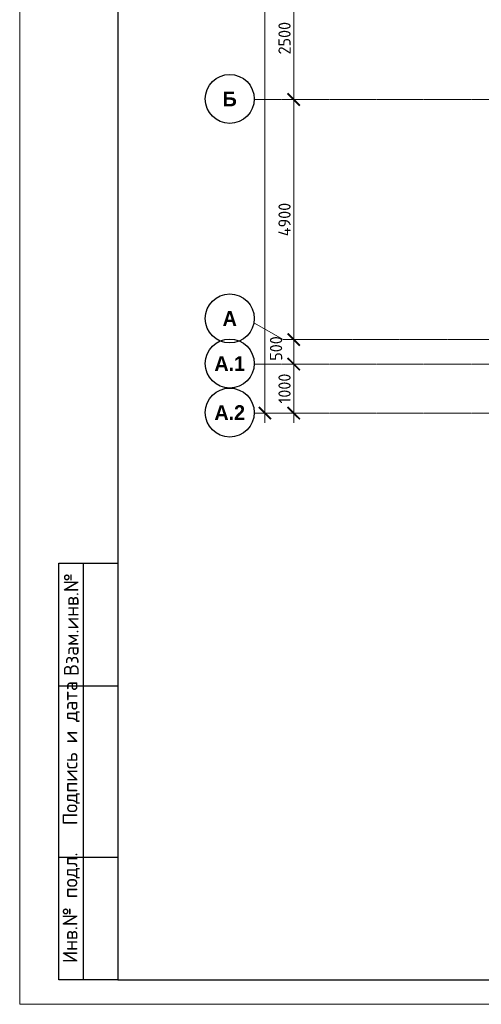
# Model space of a CAD drawing. Header units: millimetres. Extents: x -56135 to 1694203, y -446411 to -23139.
# Tile 118 of 256: x 661089 to 670502, y -140264 to -120172. Entities that reach past the tile are written whole.
import ezdxf
from ezdxf.enums import TextEntityAlignment as Align

# ---------------------------------------------------------------- set-up
doc = ezdxf.new("R2010")
doc.units = ezdxf.units.MM
doc.linetypes.add('______5', pattern=[1100, 800, -100, 100, -100])
doc.linetypes.add('осевая', pattern=[50.800000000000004, 31.75, -6.35, 6.35, -6.35])
for name, color, linetype, lineweight in [('Оси', 40, '______5', 18), ('РАЗМЕРЫ', 1, 'Continuous', 9), ('Текст', 7, 'Continuous', 25), ('ТОНКИЕ', 7, 'Continuous', 9)]:
    doc.layers.add(name, color=color, linetype=linetype, lineweight=lineweight)
doc.layers.add('ТОЛСТЫЕ_ОСНОВНЫЕ', color=6, linetype='Continuous')
doc.styles.add('Century Gothic', font='GOTHIC.TTF')
doc.styles.add('GOST-2.304_Type-B', font='GOST_Common.ttf')
doc.styles.add('style1', font='GOST_Common.ttf', dxfattribs={"height": 500})
doc.dimstyles.new('СПДС', dxfattribs={"dimscale": 100, "dimtxt": 2.5, "dimasz": 2.5, "dimexe": 1.25, "dimexo": 0, "dimtad": 1, "dimdec": 0, "dimtxsty": 'GOST-2.304_Type-B', "dimblk": 'ARCHTICK', "dimcen": 2.5, "dimdle": 2, "dimadec": 0, "dimazin": 2, "dimtfac": 0.75, "dimtdec": 0, "dimtmove": 1, "dimatfit": 3, "dimfxl": 1, "dimtolj": 1, "dimarcsym": 1})

# ---------------------------------------------------------------- blocks, each defined once
blk = doc.blocks.new('NSY101')
at = {"color": 0, "linetype": 'ByBlock', "lineweight": -2}
blk.add_circle((0, 0), 50.00000381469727, dxfattribs=at)
blk = doc.blocks.new('_ArchTick')
at = {"color": 0, "linetype": 'ByBlock', "const_width": 0.15}
blk.add_lwpolyline([(-0.5, -0.5), (0.5, 0.5)], dxfattribs=at)
blk = doc.blocks.new('*D1015')
at = {"layer": 'DEFPOINTS', "color": 0, "transparency": 16777216}
for p in [(468282.1041254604, -106495.3522067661), (468907.0186061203, -106495.3522067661), (468657.8789552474, -128395.3523090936)]:
    blk.add_point(p, dxfattribs=at)
at = {"layer": 'РАЗМЕРЫ', "color": 0, "lineweight": -2, "transparency": 16777216}
for p, q in [((468282.1041254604, -128595.3523090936), (468282.1041254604, -106295.3522067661)), ((468907.0186061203, -106495.3522067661), (468157.1041254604, -106495.3522067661)), ((468657.8789552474, -128395.3523090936), (468157.1041254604, -128395.3523090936))]:
    blk.add_line(p, q, dxfattribs=at)
at = {"layer": 'РАЗМЕРЫ', "color": 0, "lineweight": -2, "transparency": 16777216, "xscale": 250, "yscale": 250, "zscale": 250}
for p, rotation in [((468282.1041254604, -106495.3522067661), 90), ((468282.1041254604, -128395.3523090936), 270)]:
    blk.add_blockref('_ArchTick', p, dxfattribs=dict(at, rotation=rotation))
at = {"layer": 'РАЗМЕРЫ', "color": 0, "transparency": 16777216, "insert": (468094.6041254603, -117445.3522579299), "char_height": 250, "attachment_point": 5, "rotation": 90, "style": 'GOST-2.304_Type-B'}
blk.add_mtext('\\A1;21900', dxfattribs=at)
blk = doc.blocks.new('*D1016')
at = {"layer": 'DEFPOINTS', "color": 0, "transparency": 16777216}
for p in [(468830.3496261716, -127395.3523090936), (468867.6653795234, -127395.3523090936), (468889.6565454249, -128395.3523090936)]:
    blk.add_point(p, dxfattribs=at)
at = {"layer": 'РАЗМЕРЫ', "color": 0, "lineweight": -2, "transparency": 16777216}
for p, q in [((468867.6653795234, -128595.3523090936), (468867.6653795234, -127195.3523090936)), ((468830.3496261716, -127395.3523090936), (468992.6653795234, -127395.3523090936)), ((468889.6565454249, -128395.3523090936), (468742.6653795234, -128395.3523090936))]:
    blk.add_line(p, q, dxfattribs=at)
at = {"layer": 'РАЗМЕРЫ', "color": 0, "lineweight": -2, "transparency": 16777216, "xscale": 250, "yscale": 250, "zscale": 250}
for p, rotation in [((468867.6653795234, -127395.3523090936), 90), ((468867.6653795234, -128395.3523090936), 270)]:
    blk.add_blockref('_ArchTick', p, dxfattribs=dict(at, rotation=rotation))
at = {"layer": 'РАЗМЕРЫ', "color": 0, "transparency": 16777216, "insert": (468680.1653795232, -127895.3523090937), "char_height": 250, "attachment_point": 5, "rotation": 90, "style": 'GOST-2.304_Type-B'}
blk.add_mtext('\\A1;1000', dxfattribs=at)
blk = doc.blocks.new('*D1017')
at = {"layer": 'DEFPOINTS', "color": 0, "transparency": 16777216}
for p in [(468867.6653795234, -126895.3523090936), (469198.3155209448, -126895.3523090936), (468830.3496261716, -127395.3523090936)]:
    blk.add_point(p, dxfattribs=at)
at = {"layer": 'РАЗМЕРЫ', "color": 0, "lineweight": -2, "transparency": 16777216}
for p, q in [((468867.6653795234, -127595.3523090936), (468867.6653795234, -126695.3523090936)), ((469198.3155209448, -126895.3523090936), (468742.6653795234, -126895.3523090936)), ((468830.3496261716, -127395.3523090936), (468992.6653795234, -127395.3523090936))]:
    blk.add_line(p, q, dxfattribs=at)
at = {"layer": 'РАЗМЕРЫ', "color": 0, "lineweight": -2, "transparency": 16777216, "xscale": 250, "yscale": 250, "zscale": 250}
for p, rotation in [((468867.6653795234, -126895.3523090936), 90), ((468867.6653795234, -127395.3523090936), 270)]:
    blk.add_blockref('_ArchTick', p, dxfattribs=dict(at, rotation=rotation))
at = {"layer": 'РАЗМЕРЫ', "color": 0, "transparency": 16777216, "insert": (468507.8847320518, -127077.9129722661), "char_height": 250, "attachment_point": 5, "rotation": 90, "style": 'GOST-2.304_Type-B'}
blk.add_mtext('\\A1;500', dxfattribs=at)
blk = doc.blocks.new('*D1018')
at = {"layer": 'DEFPOINTS', "color": 0, "transparency": 16777216}
for p in [(468867.665379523, -121995.3523090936), (468934.1362863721, -121995.3523090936), (469198.3155209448, -126895.3523090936)]:
    blk.add_point(p, dxfattribs=at)
at = {"layer": 'РАЗМЕРЫ', "color": 0, "lineweight": -2, "transparency": 16777216}
for p, q in [((468867.665379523, -127095.3523090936), (468867.665379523, -121795.3523090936)), ((468934.1362863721, -121995.3523090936), (468742.665379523, -121995.3523090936)), ((469198.3155209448, -126895.3523090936), (468742.665379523, -126895.3523090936))]:
    blk.add_line(p, q, dxfattribs=at)
at = {"layer": 'РАЗМЕРЫ', "color": 0, "lineweight": -2, "transparency": 16777216, "xscale": 250, "yscale": 250, "zscale": 250}
for p, rotation in [((468867.665379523, -121995.3523090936), 90), ((468867.665379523, -126895.3523090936), 270)]:
    blk.add_blockref('_ArchTick', p, dxfattribs=dict(at, rotation=rotation))
at = {"layer": 'РАЗМЕРЫ', "color": 0, "transparency": 16777216, "insert": (468680.1653795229, -124445.3523090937), "char_height": 250, "attachment_point": 5, "rotation": 90, "style": 'GOST-2.304_Type-B'}
blk.add_mtext('\\A1;4900', dxfattribs=at)
blk = doc.blocks.new('*D1019')
at = {"layer": 'DEFPOINTS', "color": 0, "transparency": 16777216}
for p in [(468867.6653795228, -119495.3523090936), (468934.1362863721, -119495.3523090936), (468934.1362863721, -121995.3523090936)]:
    blk.add_point(p, dxfattribs=at)
at = {"layer": 'РАЗМЕРЫ', "color": 0, "lineweight": -2, "transparency": 16777216}
for p, q in [((468867.6653795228, -122195.3523090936), (468867.6653795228, -119295.3523090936)), ((468934.1362863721, -119495.3523090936), (468742.6653795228, -119495.3523090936)), ((468934.1362863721, -121995.3523090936), (468742.6653795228, -121995.3523090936))]:
    blk.add_line(p, q, dxfattribs=at)
at = {"layer": 'РАЗМЕРЫ', "color": 0, "lineweight": -2, "transparency": 16777216, "xscale": 250, "yscale": 250, "zscale": 250}
for p, rotation in [((468867.6653795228, -119495.3523090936), 90), ((468867.6653795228, -121995.3523090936), 270)]:
    blk.add_blockref('_ArchTick', p, dxfattribs=dict(at, rotation=rotation))
at = {"layer": 'РАЗМЕРЫ', "color": 0, "transparency": 16777216, "insert": (468680.1653795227, -120745.3523090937), "char_height": 250, "attachment_point": 5, "rotation": 90, "style": 'GOST-2.304_Type-B'}
blk.add_mtext('\\A1;2500', dxfattribs=at)
blk = doc.blocks.new('*U43')
at = {"layer": 'ТОЛСТЫЕ_ОСНОВНЫЕ'}
for p, q in [((8, 5), (8, 90)), ((8, 90), (20, 90)), ((13, 5), (13, 90)), ((8, 65), (20, 65)), ((8, 30), (20, 30)), ((20, 5), (8, 5))]:
    blk.add_line(p, q, dxfattribs=at)
at = {"layer": 'ТОЛСТЫЕ_ОСНОВНЫЕ', "color": 6}
blk.add_lwpolyline([(20, 5), (886, 5), (886, 415), (20, 415)], close=True, dxfattribs=at)
at = {"layer": 'ТОНКИЕ'}
blk.add_lwpolyline([(0, 0), (891, 0), (891, 420), (0, 420)], close=True, dxfattribs=at)
at = {"layer": 'Текст', "style": 'style1'}
for s, p in [('Взам.инв.№', (10.5, 77.5)), ('Подпись и дата', (10.5, 51.25205270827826)), ('Инв.№ подл.', (10.5, 19.69632375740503))]:
    blk.add_text(s, height=3, rotation=90, dxfattribs=at).set_placement(p, align=Align.MIDDLE)
blk = doc.blocks.new('оси 2.2-2.3')
at = {"layer": 'Оси', "color": 16, "linetype": 'осевая', "lineweight": 0, "transparency": 33554687}
for p, q in [((468076.3457280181, -121995.3523090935), (524372.863755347, -121995.3523090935)), ((468653.7843527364, -126895.3523090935), (523707.4381898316, -126895.3523090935)), ((468076.3457280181, -127395.3523090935), (524372.863755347, -127395.3523090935)), ((468076.3457280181, -128395.3523090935), (524372.863755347, -128395.3523090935))]:
    blk.add_line(p, q, dxfattribs=at)
at = {"layer": 'Оси', "color": 16, "linetype": '______5', "lineweight": 0, "transparency": 33554687}
blk.add_line((468653.7843527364, -126895.3523090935), (468057.4970618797, -126551.0856812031), dxfattribs=at)
at = {"layer": 'Оси', "color": 16, "linetype": 'Continuous', "lineweight": 25, "transparency": 33554687, "xscale": 9.999999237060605, "yscale": 9.999999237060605, "zscale": 9.999999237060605}
for p in [(467562.736632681, -121985.2473171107), (467562.736632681, -126465.2473171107), (467562.736632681, -127385.2473171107), (467562.736632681, -128385.2473171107)]:
    blk.add_blockref('NSY101', p, dxfattribs=at)
at = {"layer": 'Оси', "color": 16, "linetype": 'Continuous', "lineweight": 25, "transparency": 33554687, "char_height": 300, "attachment_point": 5, "style": 'Century Gothic'}
for s, insert, width in [('\\A1;{\\fCentury Gothic|i0|b1;\\H300.000000;\\W1.000000;\\C16;Б}\\P', (467562.736632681, -121985.2473171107), 390), ('\\A1;{\\fCentury Gothic|i0|b1;\\H300.000000;\\W1.000000;\\C16;А}\\P', (467562.736632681, -126465.2473171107), 460), ('\\A1;{\\fCentury Gothic|i0|b1;\\H300.000000;\\W1.000000;\\C16;А.1}\\P', (467562.736632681, -127385.2473171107), 810.0000000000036), ('\\A1;{\\fCentury Gothic|i0|b1;\\H300.000000;\\W1.000000;\\C16;А.2}\\P', (467562.736632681, -128385.2473171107), 810.0000000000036)]:
    blk.add_mtext(s, dxfattribs=dict(at, insert=insert, width=width))
at = {"layer": 'РАЗМЕРЫ', "color": 1}
for base, p1, p2, picture, middle in [((468282.1041254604, -106495.3522067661), (468657.8789552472, -128395.3523090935), (468907.0186061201, -106495.352206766), '*D1015', (468094.6041254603, -117445.3522579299)), ((468867.6653795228, -119495.3523090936), (468934.1362863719, -121995.3523090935), (468934.1362863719, -119495.3523090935), '*D1019', (468680.1653795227, -120745.3523090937)), ((468867.665379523, -121995.3523090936), (469198.3155209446, -126895.3523090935), (468934.1362863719, -121995.3523090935), '*D1018', (468680.1653795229, -124445.3523090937))]:
    dim = blk.add_linear_dim(base=base, p1=p1, p2=p2, angle=90, dimstyle='СПДС', dxfattribs=at)
    dim.commit()
    dim.dimension.update_dxf_attribs({"geometry": picture, "text_midpoint": middle})
dim = blk.add_linear_dim(base=(468867.6653795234, -126895.3523090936), p1=(468830.3496261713, -127395.3523090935), p2=(469198.3155209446, -126895.3523090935), angle=90, dimstyle='СПДС', dxfattribs=at)
dim.commit()
dim.dimension.update_dxf_attribs({"geometry": '*D1017', "text_midpoint": (468695.3847320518, -127077.9129722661), "dimtype": 128})
dim = blk.add_linear_dim(base=(468867.6653795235, -127395.3523090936), p1=(468889.6565454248, -128395.3523090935), p2=(468830.3496261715, -127395.3523090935), angle=90, dimstyle='СПДС', dxfattribs=at)
dim.commit()
dim.dimension.update_dxf_attribs({"geometry": '*D1016', "text_midpoint": (468680.1653795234, -127895.3523090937), "insert": (1.164153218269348e-10, 0)})

msp = doc.modelspace()

# ---------------------------------------------------------------- block references
at = {"xscale": 100, "yscale": 100, "zscale": 100}
msp.add_blockref('*U43', (661089.4762983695, -140263.7345906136), dxfattribs=at)
at = {"layer": 'РАЗМЕРЫ', "color": 1}
msp.add_blockref('оси 2.2-2.3', (197809.3995470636, 196.1968566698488), dxfattribs=at)

doc.saveas('drawing.dxf')
